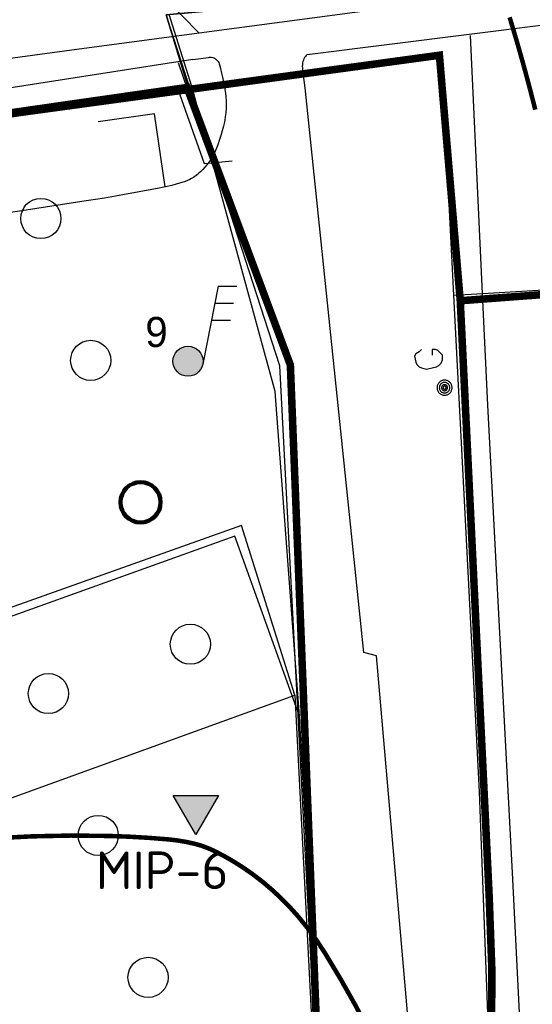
# Model space of a CAD drawing. Header units: millimetres. Extents: x 237058 to 239804, y 565701 to 567407.
# Tile 41 of 64: x 238086 to 238120, y 566512 to 566578. Entities that reach past the tile are written whole.
import ezdxf

# ---------------------------------------------------------------- set-up
doc = ezdxf.new("R2010")
doc.units = ezdxf.units.MM
for name, color, linetype in [('b_inr_afsch_hek', 30, 'IE-TERREINAFSCHEIDING-K'), ('Contouren 5-15 m-mv', 7, 'CONTINUOUS'), ('Contouren GW 0-5 m-mv', 7, 'CONTINUOUS'), ('HANDBORINGEN', 7, 'CONTINUOUS'), ('MIPS', 7, 'CONTINUOUS'), ('ONDERZOEKSGEBIED', 7, 'CONTINUOUS'), ('PEILBUIZEN FEB 2015', 7, 'CONTINUOUS'), ('T4675650', 8, 'CONTINUOUS')]:
    doc.layers.add(name, color=color, linetype=linetype)
doc.styles.add('grondslag', font='isocpeur.ttf')
doc.styles.get("Standard").update_dxf_attribs({"font": 'tcb_isocp.shx'})
doc.linetypes.add('IE-TERREINAFSCHEIDING-K', pattern='A,4,[82,NLCS.SHX,S=0.75,R=90,X=0,Y=0],4,-2', length=10)

msp = doc.modelspace()

# ---------------------------------------------------------------- hatches: boundary and pattern name
at = {"layer": 'MIPS'}
h = msp.add_hatch(color=1, dxfattribs=at)
h.dxf.hatch_style = 1
h.paths.add_polyline_path([(238096.072, 566526.364), (238097.581, 566523.75), (238099.09, 566526.364)])
at = {"layer": 'PEILBUIZEN FEB 2015'}
h = msp.add_hatch(color=256, dxfattribs=at)
h.dxf.hatch_style = 1
edge = h.paths.add_edge_path()
edge.add_arc((238097.069, 566555.224), 1, 0, 360)

# ---------------------------------------------------------------- linework, layer by layer
at = {"layer": 'b_inr_afsch_hek', "color": 7, "const_width": 0.5}
msp.add_lwpolyline([(238115.181, 566559.243), (238125.767, 566560.035), (238125.039, 566575.64), (238126.787, 566577.469)], dxfattribs=at)
at = {"layer": 'b_inr_afsch_hek', "color": 7, "const_width": 0.05, "flags": 128}
msp.add_lwpolyline([(238115.181, 566559.243), (238125.767, 566560.035), (238125.039, 566575.64), (238126.787, 566577.469)], dxfattribs=at)
at = {"layer": 'b_inr_afsch_hek', "color": 18, "true_color": 0x000000, "const_width": 0.5}
msp.add_lwpolyline([(238115.586, 566430.117), (238119.374, 566430.373), (238117.198, 566504.673), (238117.257, 566509.703), (238117.287, 566514.693), (238117.106, 566519.658), (238115.181, 566559.243), (238113.794, 566575.565), (238086.286, 566571.811), (237991.765, 566558.097), (237984.749, 566557.116)], dxfattribs=at)
at = {"layer": 'b_inr_afsch_hek', "color": 18, "lineweight": -3, "true_color": 0x000000, "const_width": 0.05, "flags": 128}
msp.add_lwpolyline([(238115.586, 566430.117), (238119.374, 566430.373), (238117.198, 566504.673), (238117.257, 566509.703), (238117.287, 566514.693), (238117.106, 566519.658), (238115.181, 566559.243), (238113.794, 566575.565), (238086.286, 566571.811), (238080.103, 566570.914)], dxfattribs=at)
at = {"layer": 'Contouren 5-15 m-mv', "color": 1, "const_width": 0.3, "flags": 128}
msp.add_lwpolyline([(238118.463, 566578.086), (238118.507, 566577.942), (238118.552, 566577.796), (238118.597, 566577.649), (238118.642, 566577.499), (238118.688, 566577.347), (238118.734, 566577.194), (238118.78, 566577.039), (238118.827, 566576.882), (238118.874, 566576.723), (238118.921, 566576.563), (238118.968, 566576.4), (238119.016, 566576.236), (238119.064, 566576.07), (238119.112, 566575.902), (238119.161, 566575.732), (238119.209, 566575.56), (238119.258, 566575.386), (238119.308, 566575.211), (238119.357, 566575.034), (238119.406, 566574.855), (238119.456, 566574.674), (238119.506, 566574.491), (238119.556, 566574.306), (238119.607, 566574.12), (238119.657, 566573.932), (238119.708, 566573.742), (238119.759, 566573.549), (238119.809, 566573.356), (238119.86, 566573.16), (238119.912, 566572.962), (238119.963, 566572.763), (238120.014, 566572.562), (238120.066, 566572.359), (238120.117, 566572.154), (238120.169, 566571.947)], dxfattribs=at)
at = {"layer": 'Contouren GW 0-5 m-mv', "color": 1, "flags": 128}
msp.add_lwpolyline([(238068.644, 566523.475, 0.3, 0.3, 0.004827), (238072.416, 566523.199, 0.3, 0.3, 0.015814), (238073.57, 566523.162, 0.3, 0.3, 0.016427), (238084.171, 566523.51, 0.3, 0.3, -0.022769), (238091.824, 566523.663, 0.3, 0.3, -0.016284), (238095.787, 566523.433, 0.3, 0.3, -0.037296), (238097.499, 566523.147, 0.3, 0.3, -0.054209), (238098.794, 566522.677, 0.3, 0.3, -0.032773), (238100.767, 566521.543, 0.3, 0.3, -0.034745), (238102.647, 566520.093, 0.3, 0.3, -0.033439), (238104.378, 566518.335, 0.3, 0.3, -0.038998), (238106.184, 566515.873, 0.3, 0.3, -0.019845), (238109.137, 566510.658, 0.3, 0.3, -0.021895)], format="xyseb", dxfattribs=at)
at = {"layer": 'HANDBORINGEN', "color": 7}
for centre in [(238087.28, 566564.712), (238090.596, 566555.278), (238097.228, 566536.409), (238087.78, 566533.132), (238091.096, 566523.697), (238094.412, 566514.263)]:
    msp.add_circle(centre, 1.336, dxfattribs=at)
at = {"layer": 'HANDBORINGEN', "color": 7, "lineweight": 100}
msp.add_circle((238093.912, 566545.843), 1.336, dxfattribs=at)
at = {"layer": 'MIPS', "color": 7, "flags": 128}
msp.add_lwpolyline([(238097.581, 566523.75), (238096.072, 566526.364), (238099.09, 566526.364)], close=True, dxfattribs=at)
at = {"layer": 'ONDERZOEKSGEBIED', "color": 103, "const_width": 0.5, "flags": 128}
msp.add_lwpolyline([(238005.01, 566499.266), (237946.138, 566479.241), (237970.28, 566429.322), (238030.674, 566451.892), (238023.771, 566477.395), (238046.768, 566485.647), (238062.587, 566435.79), (238107.876, 566454.078), (238103.879, 566554.979), (238097.003, 566573.422), (237984.035, 566557.222)], close=True, dxfattribs=at)
at = {"layer": 'PEILBUIZEN FEB 2015'}
for p, q in [((238099.079, 566560.215), (238098.05, 566555.029)), ((238099.079, 566560.215), (238100.329, 566560.215)), ((238098.855, 566559.088), (238100.105, 566559.088)), ((238098.637, 566557.961), (238099.887, 566557.961))]:
    msp.add_line(p, q, dxfattribs=at)
msp.add_circle((238097.069, 566555.224), 1, dxfattribs=at)
at = {"layer": 'T4675650'}
for p, q in [((238129.86, 566581.308), (238097.818, 566577.026)), ((238097.818, 566577.026), (238094.926, 566579.974)), ((238097.335, 566573.481), (238095.827, 566578.268)), ((238105.001, 566575.616), (238121.076, 566577.633)), ((238116.67, 566559.728), (238115.853, 566576.882)), ((238098.615, 566568.693), (238096.443, 566575.067)), ((238104.759, 566574.229), (238104.676, 566574.886)), ((238099.477, 566573.581), (238104.759, 566574.229)), ((238104.759, 566574.229), (238107.555, 566574.572)), ((238104.863, 566573.403), (238104.759, 566574.229)), ((238107.555, 566574.572), (238107.644, 566574.584)), ((238102.879, 566553.201), (238097.335, 566573.481)), ((238096.499, 566573.009), (238098.155, 566568.371)), ((238114.76, 566559.612), (238114.204, 566570.5)), ((238098.155, 566568.371), (238098.414, 566568.397)), ((238098.414, 566568.397), (238100.001, 566568.555)), ((238098.615, 566568.692), (238098.615, 566568.693)), ((238114.76, 566559.612), (238116.67, 566559.728)), ((238116.67, 566559.728), (238122.037, 566560.055)), ((238104.481, 566531.629), (238102.879, 566553.201)), ((238100.183, 566543.594), (238084.628, 566538.006)), ((238100.183, 566543.594), (238084.628, 566538.006)), ((238104.481, 566531.629), (238100.183, 566543.594)), ((238104.481, 566531.629), (238100.183, 566543.594)), ((238106.209, 566500.114), (238104.481, 566531.629)), ((238107.232, 566481.219), (238104.481, 566531.629)), ((238106.209, 566500.114), (238104.481, 566531.629))]:
    msp.add_line(p, q, dxfattribs=at)
for points in [[(237915.412, 566542.772), (237970.28, 566429.322), (238036.846, 566454.199), (238038.361, 566452.469), (238043.515, 566454), (238037.828, 566470.804), (238050.04, 566475.491), (238063.736, 566436.732), (238108.448, 566454.386), (238103.179, 566554.92), (238095.61, 566578.246), (238117.097, 566580.217), (238111.291, 566676.067)], [(237954.997, 566551.089), (237966.37, 566552.88), (237966.264, 566554.698), (237983.751, 566557.176), (237983.814, 566557.186), (238017.896, 566562.812), (238018.05, 566562.838), (238097.084, 566573.433), (238095.61, 566578.246), (238117.2, 566580.265)], [(238117.2, 566580.265), (238095.61, 566578.246), (238097.084, 566573.433)], [(238097.818, 566577.026), (238089.665, 566575.937), (238066.378, 566572.798), (238051.328, 566570.747)], [(238097.4, 566575.282), (238082.703, 566572.999), (238061.371, 566570.128), (238051.89, 566568.864)], [(238097.4, 566575.282), (238098.437, 566575.425), (238098.506, 566575.432), (238098.567, 566575.433), (238098.62, 566575.43), (238098.712, 566575.414), (238098.779, 566575.392), (238098.83, 566575.37), (238098.904, 566575.326), (238098.976, 566575.268), (238099.039, 566575.202), (238099.082, 566575.143), (238099.113, 566575.09), (238099.153, 566574.995), (238099.175, 566574.922), (238099.228, 566574.693), (238099.304, 566574.384), (238099.368, 566574.112), (238099.419, 566573.875), (238099.461, 566573.667), (238099.523, 566573.304), (238099.56, 566573.031), (238099.581, 566572.827), (238099.601, 566572.521), (238099.605, 566572.369), (238099.605, 566572.216), (238099.6, 566572.052), (238099.578, 566571.744), (238099.546, 566571.475), (238099.509, 566571.24), (238099.47, 566571.034), (238099.431, 566570.855), (238099.353, 566570.541), (238099.286, 566570.306), (238099.173, 566569.953), (238099.047, 566569.601), (238098.967, 566569.396), (238098.893, 566569.223), (238098.824, 566569.075), (238098.76, 566568.949), (238098.64, 566568.733), (238098.615, 566568.693)], [(238105.001, 566575.616), (238104.937, 566575.551), (238104.88, 566575.48), (238104.829, 566575.405), (238104.784, 566575.325), (238104.747, 566575.242), (238104.718, 566575.156), (238104.696, 566575.067), (238104.682, 566574.977), (238104.676, 566574.886)], [(238107.644, 566574.584), (238113.951, 566575.438), (238114.096, 566572.608), (238114.157, 566571.414)], [(238109.606, 566535.639), (238108.759, 566535.86), (238104.863, 566573.403)], [(238095.542, 566566.807), (238094.849, 566571.673), (238091.084, 566571.144)], [(238098.414, 566568.397), (238098.332, 566568.287), (238098.19, 566568.118), (238098.046, 566567.962), (238097.917, 566567.833), (238097.801, 566567.726), (238097.697, 566567.637), (238097.604, 566567.564), (238097.435, 566567.446), (238097.304, 566567.366), (238097.202, 566567.311), (238097.045, 566567.238), (238096.881, 566567.176), (238096.666, 566567.106), (238096.289, 566566.993), (238096.005, 566566.916), (238095.577, 566566.814), (238095.542, 566566.807)], [(238098.615, 566568.693), (238098.541, 566568.576), (238098.461, 566568.459), (238098.414, 566568.397)], [(238095.542, 566566.807), (238095.145, 566566.727), (238092.725, 566566.284), (238091.514, 566566.071), (238090.908, 566565.971), (238090.3, 566565.875), (238086.023, 566565.214), (238084.953, 566565.057), (238084.15, 566564.945), (238082.943, 566564.788), (238082.34, 566564.716), (238081.735, 566564.648), (238051.474, 566561.374)], [(238119.224, 566457.444), (238118.495, 566472.256), (238117.343, 566503.025), (238116.457, 566526.593), (238115.501, 566545.091), (238114.76, 566559.612)], [(238126.1, 566380.233), (238126.11, 566380.255), (238125.065, 566398.092), (238123.257, 566431.515), (238122.154, 566453.284), (238121.247, 566469.399), (238118.667, 566521.208), (238117.023, 566552.313), (238116.67, 566559.728)], [(238112.606, 566556.013), (238112.452, 566555.858), (238112.22, 566555.704), (238112.143, 566555.549), (238112.22, 566555.163), (238112.297, 566555.008), (238112.452, 566554.854), (238112.606, 566554.776), (238112.916, 566554.699), (238113.302, 566554.776), (238113.611, 566554.854), (238113.766, 566554.931), (238113.921, 566555.085), (238113.998, 566555.317), (238113.998, 566555.627), (238113.843, 566555.781), (238113.689, 566555.936), (238113.534, 566556.013), (238113.302, 566556.013), (238113.302, 566555.627)], [(238114.493, 566553.817), (238114.46, 566553.846), (238114.426, 566553.873), (238114.389, 566553.896), (238114.35, 566553.916), (238114.31, 566553.933), (238114.268, 566553.946), (238114.226, 566553.955), (238114.183, 566553.961), (238114.139, 566553.963), (238114.095, 566553.961), (238114.052, 566553.955), (238114.01, 566553.946), (238113.968, 566553.933), (238113.928, 566553.916), (238113.889, 566553.896), (238113.852, 566553.873), (238113.818, 566553.846), (238113.785, 566553.817), (238113.756, 566553.784), (238113.729, 566553.75), (238113.706, 566553.713), (238113.686, 566553.674), (238113.669, 566553.634), (238113.656, 566553.592), (238113.647, 566553.55), (238113.641, 566553.507), (238113.639, 566553.463), (238113.641, 566553.419), (238113.647, 566553.376), (238113.656, 566553.334), (238113.669, 566553.292), (238113.686, 566553.252), (238113.706, 566553.213), (238113.729, 566553.176), (238113.756, 566553.142), (238113.785, 566553.109), (238113.818, 566553.08), (238113.852, 566553.053), (238113.889, 566553.03), (238113.928, 566553.01), (238113.968, 566552.993), (238114.01, 566552.98), (238114.052, 566552.971), (238114.095, 566552.965), (238114.139, 566552.963), (238114.183, 566552.965), (238114.226, 566552.971), (238114.268, 566552.98), (238114.31, 566552.993), (238114.35, 566553.01), (238114.389, 566553.03), (238114.426, 566553.053), (238114.46, 566553.08), (238114.493, 566553.109), (238114.522, 566553.142), (238114.549, 566553.176), (238114.572, 566553.213), (238114.592, 566553.252), (238114.609, 566553.292), (238114.622, 566553.334), (238114.631, 566553.376), (238114.637, 566553.419), (238114.639, 566553.463), (238114.637, 566553.507), (238114.631, 566553.55), (238114.622, 566553.592), (238114.609, 566553.634), (238114.592, 566553.674), (238114.572, 566553.713), (238114.549, 566553.75), (238114.522, 566553.784), (238114.493, 566553.817)], [(238114.386, 566553.71), (238114.364, 566553.731), (238114.34, 566553.75), (238114.314, 566553.766), (238114.287, 566553.78), (238114.259, 566553.792), (238114.23, 566553.801), (238114.2, 566553.808), (238114.17, 566553.812), (238114.139, 566553.813), (238114.108, 566553.812), (238114.078, 566553.808), (238114.048, 566553.801), (238114.019, 566553.792), (238113.991, 566553.78), (238113.964, 566553.766), (238113.938, 566553.75), (238113.914, 566553.731), (238113.892, 566553.71), (238113.871, 566553.688), (238113.852, 566553.664), (238113.836, 566553.638), (238113.822, 566553.611), (238113.81, 566553.583), (238113.801, 566553.554), (238113.794, 566553.524), (238113.79, 566553.494), (238113.789, 566553.463), (238113.79, 566553.432), (238113.794, 566553.402), (238113.801, 566553.372), (238113.81, 566553.343), (238113.822, 566553.315), (238113.836, 566553.288), (238113.852, 566553.262), (238113.871, 566553.238), (238113.892, 566553.216), (238113.914, 566553.195), (238113.938, 566553.176), (238113.964, 566553.16), (238113.991, 566553.146), (238114.019, 566553.134), (238114.048, 566553.125), (238114.078, 566553.118), (238114.108, 566553.114), (238114.139, 566553.113), (238114.17, 566553.114), (238114.2, 566553.118), (238114.23, 566553.125), (238114.259, 566553.134), (238114.287, 566553.146), (238114.314, 566553.16), (238114.34, 566553.176), (238114.364, 566553.195), (238114.386, 566553.216), (238114.407, 566553.238), (238114.426, 566553.262), (238114.442, 566553.288), (238114.456, 566553.315), (238114.468, 566553.343), (238114.477, 566553.372), (238114.484, 566553.402), (238114.488, 566553.432), (238114.489, 566553.463), (238114.488, 566553.494), (238114.484, 566553.524), (238114.477, 566553.554), (238114.468, 566553.583), (238114.456, 566553.611), (238114.442, 566553.638), (238114.426, 566553.664), (238114.407, 566553.688), (238114.386, 566553.71)], [(238114.28, 566553.604), (238114.268, 566553.616), (238114.254, 566553.627), (238114.239, 566553.636), (238114.224, 566553.644), (238114.207, 566553.651), (238114.191, 566553.656), (238114.174, 566553.66), (238114.156, 566553.662), (238114.139, 566553.663), (238114.122, 566553.662), (238114.104, 566553.66), (238114.087, 566553.656), (238114.071, 566553.651), (238114.054, 566553.644), (238114.039, 566553.636), (238114.024, 566553.627), (238114.01, 566553.616), (238113.998, 566553.604), (238113.986, 566553.592), (238113.975, 566553.578), (238113.966, 566553.563), (238113.958, 566553.548), (238113.951, 566553.531), (238113.946, 566553.515), (238113.942, 566553.498), (238113.94, 566553.48), (238113.939, 566553.463), (238113.94, 566553.446), (238113.942, 566553.428), (238113.946, 566553.411), (238113.951, 566553.395), (238113.958, 566553.378), (238113.966, 566553.363), (238113.975, 566553.348), (238113.986, 566553.334), (238113.998, 566553.322), (238114.01, 566553.31), (238114.024, 566553.299), (238114.039, 566553.29), (238114.054, 566553.282), (238114.071, 566553.275), (238114.087, 566553.27), (238114.104, 566553.266), (238114.122, 566553.264), (238114.139, 566553.263), (238114.156, 566553.264), (238114.174, 566553.266), (238114.191, 566553.27), (238114.207, 566553.275), (238114.224, 566553.282), (238114.239, 566553.29), (238114.254, 566553.299), (238114.268, 566553.31), (238114.28, 566553.322), (238114.292, 566553.334), (238114.303, 566553.348), (238114.312, 566553.363), (238114.32, 566553.378), (238114.327, 566553.395), (238114.332, 566553.411), (238114.336, 566553.428), (238114.338, 566553.446), (238114.339, 566553.463), (238114.338, 566553.48), (238114.336, 566553.498), (238114.332, 566553.515), (238114.327, 566553.531), (238114.32, 566553.548), (238114.312, 566553.563), (238114.303, 566553.578), (238114.292, 566553.592), (238114.28, 566553.604)], [(238114.21, 566553.534), (238114.203, 566553.54), (238114.196, 566553.545), (238114.189, 566553.55), (238114.181, 566553.554), (238114.173, 566553.557), (238114.165, 566553.56), (238114.156, 566553.561), (238114.148, 566553.563), (238114.139, 566553.563), (238114.13, 566553.563), (238114.122, 566553.561), (238114.113, 566553.56), (238114.105, 566553.557), (238114.097, 566553.554), (238114.089, 566553.55), (238114.082, 566553.545), (238114.075, 566553.54), (238114.068, 566553.534), (238114.062, 566553.527), (238114.057, 566553.52), (238114.052, 566553.513), (238114.048, 566553.505), (238114.045, 566553.497), (238114.042, 566553.489), (238114.041, 566553.48), (238114.039, 566553.472), (238114.039, 566553.463), (238114.039, 566553.454), (238114.041, 566553.446), (238114.042, 566553.437), (238114.045, 566553.429), (238114.048, 566553.421), (238114.052, 566553.413), (238114.057, 566553.406), (238114.062, 566553.399), (238114.068, 566553.392), (238114.075, 566553.386), (238114.082, 566553.381), (238114.089, 566553.376), (238114.097, 566553.372), (238114.105, 566553.369), (238114.113, 566553.366), (238114.122, 566553.365), (238114.13, 566553.363), (238114.139, 566553.363), (238114.148, 566553.363), (238114.156, 566553.365), (238114.165, 566553.366), (238114.173, 566553.369), (238114.181, 566553.372), (238114.189, 566553.376), (238114.196, 566553.381), (238114.203, 566553.386), (238114.21, 566553.392), (238114.216, 566553.399), (238114.221, 566553.406), (238114.226, 566553.413), (238114.23, 566553.421), (238114.233, 566553.429), (238114.236, 566553.437), (238114.237, 566553.446), (238114.239, 566553.454), (238114.239, 566553.463), (238114.239, 566553.472), (238114.237, 566553.48), (238114.236, 566553.489), (238114.233, 566553.497), (238114.23, 566553.505), (238114.226, 566553.513), (238114.221, 566553.52), (238114.216, 566553.527), (238114.21, 566553.534)], [(238104.184, 566533.014), (238100.633, 566544.3), (238066.082, 566532.037)], [(238115.169, 566462.746), (238113.668, 566484.08), (238112.467, 566502.745), (238109.606, 566535.639)], [(238012.377, 566499.791), (238104.184, 566533.014), (238106.904, 566480.179)]]:
    msp.add_lwpolyline(points, dxfattribs=at)

# ---------------------------------------------------------------- texts
at = {"layer": 'MIPS', "color": 7, "style": 'grondslag'}
msp.add_text('MIP-6', height=2.5, dxfattribs=at).set_placement((238090.939, 566520.133))
at = {"layer": 'PEILBUIZEN FEB 2015'}
msp.add_attdef('9', (238094.231, 566556.167), '', height=2, dxfattribs=at)

doc.saveas('drawing.dxf')
